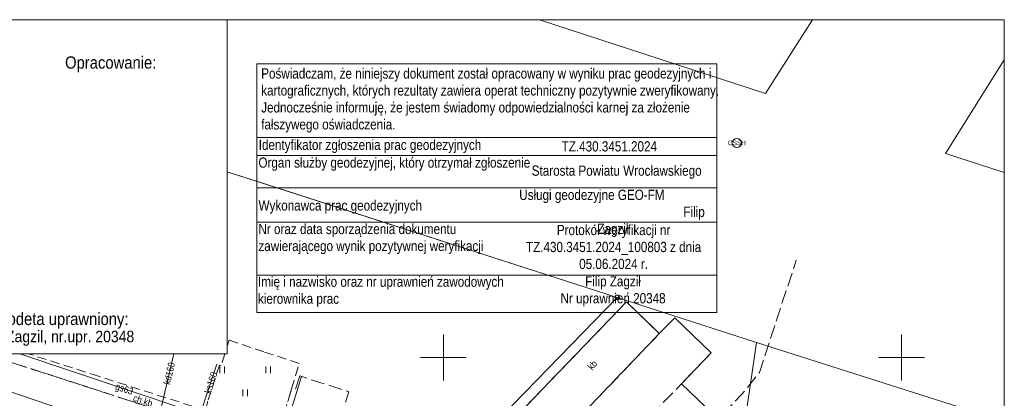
# Model space of a CAD drawing. Extents: x 6439600 to 6443631, y 5654340 to 5654937.
# Tile 53 of 54: x 6440954 to 6441061, y 5654896 to 5654937. Entities that reach past the tile are written whole.
import ezdxf
from ezdxf.enums import TextEntityAlignment as Align

# ---------------------------------------------------------------- set-up
doc = ezdxf.new("R2010")
doc.units = 0
doc.header["$MEASUREMENT"] = 0
for name, pattern in [('1.0_0.5', [1.5, 1, -0.5]), ('1.5_0.5', [2, 1.5, -0.5]), ('219-500', [0]), ('PRZER2-1', [3, 2, -1])]:
    doc.linetypes.add(name, pattern=pattern)
doc.layers.get('0').update_dxf_attribs({"color": 2, "linetype": 'CONTINUOUS', "lineweight": 5})
doc.layers.add('1ramki', color=7, linetype='PRZER2-1', lineweight=18)
doc.layers.add('Warstwa 63', color=7, linetype='CONTINUOUS', lineweight=0)
for name, color, linetype in [('202-punkt graniczny', 7, 'CONTINUOUS'), ('203-punkt graniczny', 7, 'CONTINUOUS'), ('217-kontur klasyfikacyjny', 7, 'CONTINUOUS'), ('218-kontur użytku gruntowego', 7, 'CONTINUOUS'), ('219-działka ewidencyjna', 7, 'CONTINUOUS'), ('chodnik', 7, 'CONTINUOUS'), ('chodnik-Atr17', 7, 'CONTINUOUS'), ('jezdnia', 7, 'CONTINUOUS'), ('krawężnik', 7, 'CONTINUOUS'), ('MAPA PODKŁAD', 7, 'CONTINUOUS'), ('obszar utwardzony', 7, 'CONTINUOUS'), ('obszar utwardzony-Atr17', 7, 'CONTINUOUS'), ('przewód gazowy', 7, 'CONTINUOUS'), ('przewód gazowy-Atr1', 7, 'CONTINUOUS'), ('przewód kanalizacyjny', 7, 'CONTINUOUS'), ('przewód kanalizacyjny-Atr1', 7, 'CONTINUOUS'), ('przewód wodociągowy - ob. projektowany', 7, 'CONTINUOUS'), ('trawnik', 7, 'CONTINUOUS')]:
    doc.layers.add(name, color=color, linetype=linetype)
doc.styles.add('MapaZas', font='geodezja.shx', dxfattribs={"width": 0.9})
doc.styles.add('naarr', font='ARIALN.TTF', dxfattribs={"height": 0.6})
doc.styles.get("Standard").update_dxf_attribs({"font": 'Working1250', "width": 0.75})

# ---------------------------------------------------------------- blocks, each defined once
blk = doc.blocks.new('203')
at = {"linetype": 'Continuous', "lineweight": 0}
h = blk.add_hatch(color=0, dxfattribs=at)
edge = h.paths.add_edge_path()
edge.add_arc((0, 0), 0.045, 0, 360)
blk = doc.blocks.new('202')
at = {"color": 0, "linetype": 'Continuous', "lineweight": 0}
blk.add_circle((0, 0), 0.25, dxfattribs=at)
blk = doc.blocks.new('TU04')
at = {"color": 0, "linetype": 'Continuous', "lineweight": 13}
for p, q in [((0, 0), (0, 0.75)), ((0.5, 0), (0.5, 0.75))]:
    blk.add_line(p, q, dxfattribs=at)

msp = doc.modelspace()

# ---------------------------------------------------------------- linework, layer by layer
at = {"color": 0, "lineweight": 13}
for p, q in [((6441000, 5654897.5), (6441000, 5654902.5)), ((6441000, 5654897.5), (6441000, 5654902.5)), ((6441050, 5654897.5), (6441050, 5654902.5)), ((6441050, 5654897.5), (6441050, 5654902.5)), ((6440997.5, 5654900), (6441002.5, 5654900)), ((6440997.5, 5654900), (6441002.5, 5654900)), ((6441047.5, 5654900), (6441052.5, 5654900)), ((6441047.5, 5654900), (6441052.5, 5654900))]:
    msp.add_line(p, q, dxfattribs=at)
at = {"color": 18, "linetype": 'Continuous', "true_color": 0x000000}
msp.add_lwpolyline([(6440774.19, 5654936.88), (6440976.42, 5654936.88), (6440976.42, 5654900.41), (6440774.19, 5654900.41)], close=True, dxfattribs=at)
at = {"color": 1}
msp.add_circle((6441032.02, 5654923.43), 0.5, dxfattribs=at)
at = {"layer": '1ramki', "color": 0, "linetype": 'Continuous', "lineweight": 13}
msp.add_lwpolyline([(6441061.2, 5654733.68), (6440774.19, 5654733.68), (6440774.19, 5654936.88), (6441061.2, 5654936.88)], close=True, dxfattribs=at)
at = {"layer": '217-kontur klasyfikacyjny', "color": 3, "linetype": 'Continuous', "lineweight": 13, "flags": 128}
for points in [[(6441034.16, 5654901.64), (6441032.73, 5654891.92)], [(6441059.51, 5654893.56), (6441034.16, 5654901.64)]]:
    msp.add_lwpolyline(points, dxfattribs=at)
at = {"layer": '218-kontur użytku gruntowego', "color": 3, "linetype": 'Continuous', "lineweight": 13}
for points in [[(6441035.13, 5654928.81), (6441010.5, 5654936.88)], [(6441040.26, 5654936.88), (6441037.93, 5654933.22)], [(6441054.78, 5654922.29), (6441061.2, 5654932.49)], [(6441061.2, 5654920.2), (6441054.78, 5654922.29)]]:
    msp.add_lwpolyline(points, dxfattribs=at)
at = {"layer": '218-kontur użytku gruntowego', "color": 3, "linetype": 'Continuous', "lineweight": 13, "flags": 128}
for points in [[(6441037.93, 5654933.22), (6441035.13, 5654928.81)], [(6441018.96, 5654906.57), (6440980.62, 5654918.92)], [(6440980.62, 5654918.92), (6441018.96, 5654906.57)], [(6441034.16, 5654901.64), (6441018.96, 5654906.57)], [(6441018.96, 5654906.57), (6441034.16, 5654901.64)], [(6441032.73, 5654891.92), (6441034.16, 5654901.64)], [(6441034.16, 5654901.64), (6441032.73, 5654891.92)], [(6441059.51, 5654893.56), (6441034.16, 5654901.64)], [(6441034.16, 5654901.64), (6441059.51, 5654893.56)]]:
    msp.add_lwpolyline(points, dxfattribs=at)
at = {"layer": '218-kontur użytku gruntowego', "color": 3, "linetype": 'Continuous', "lineweight": 18}
for points in [[(6440976.42, 5654920.27), (6440980.62, 5654918.92)], [(6440980.62, 5654918.92), (6440976.42, 5654920.27)]]:
    msp.add_lwpolyline(points, dxfattribs=at)
at = {"layer": '219-działka ewidencyjna', "color": 3, "linetype": '219-500', "lineweight": 13, "flags": 128}
for points in [[(6441018.96, 5654906.57), (6440976.42, 5654920.26)], [(6440947.07, 5654832.59), (6441018.96, 5654906.57)], [(6441034.16, 5654901.64), (6441018.96, 5654906.57)], [(6441032.73, 5654891.92), (6441034.16, 5654901.64)]]:
    msp.add_lwpolyline(points, dxfattribs=at)
at = {"layer": 'chodnik', "color": 7, "linetype": '1.0_0.5', "lineweight": 13}
msp.add_lwpolyline([(6440949.92, 5654900.41), (6440953.54, 5654899.25), (6440960.21, 5654897.1), (6440973.55, 5654892.76), (6440993.4, 5654886.54), (6440993.79, 5654887.68), (6440981.98, 5654891.68), (6440974.02, 5654894.24), (6440962.38, 5654897.95), (6440954.72, 5654900.41)], dxfattribs=at)
at = {"layer": 'jezdnia', "color": 7, "linetype": '1.5_0.5', "lineweight": 13}
for points in [[(6441021.21, 5654892.21), (6441025.97, 5654897.13), (6441029.22, 5654900.52), (6441025.24, 5654904.35), (6441023.56, 5654902.62), (6441012.5, 5654891.05)], [(6440973.55, 5654892.76), (6440953.54, 5654899.25)]]:
    msp.add_lwpolyline(points, dxfattribs=at)
at = {"layer": 'krawężnik', "color": 7, "linetype": 'Continuous', "lineweight": 13, "flags": 128}
msp.add_lwpolyline([(6441008.88, 5654894.54), (6441019.98, 5654906.08), (6441023.56, 5654902.62), (6441025.24, 5654904.35), (6441029.22, 5654900.52), (6441025.97, 5654897.13), (6441029.56, 5654893.71)], dxfattribs=at)
at = {"layer": 'MAPA PODKŁAD', "color": 1, "lineweight": 13}
msp.add_lwpolyline([(6440979.65, 5654932.07), (6441029.83, 5654932.07), (6441029.83, 5654904.92), (6440979.65, 5654904.92)], close=True, dxfattribs=at)
for points in [[(6440979.65, 5654924.03), (6441029.83, 5654924.03)], [(6440979.65, 5654922.04), (6441029.83, 5654922.04)], [(6440979.65, 5654918.52), (6441029.83, 5654918.52)], [(6440979.65, 5654914.78), (6441029.83, 5654914.78)], [(6440979.65, 5654909.01), (6441029.83, 5654909.01)]]:
    msp.add_lwpolyline(points, dxfattribs=at)
at = {"layer": 'obszar utwardzony', "color": 7, "linetype": '1.5_0.5', "lineweight": 13, "flags": 128}
for points in [[(6441023.56, 5654902.62), (6441019.98, 5654906.08), (6441008.88, 5654894.54), (6441012.5, 5654891.05)], [(6440984.32, 5654897.99), (6440983.83, 5654896.45), (6440983.42, 5654896.58), (6440982.22, 5654892.47), (6440981.98, 5654891.68), (6440993.79, 5654887.68), (6440994.05, 5654888.7), (6440994.37, 5654889.71), (6440995.07, 5654891.57), (6440995.52, 5654892.7), (6440991.55, 5654893.98), (6440989.2, 5654894.73), (6440989.69, 5654896.26)]]:
    msp.add_lwpolyline(points, close=True, dxfattribs=at)
at = {"layer": 'przewód gazowy', "color": 40, "linetype": 'Continuous', "lineweight": 13}
msp.add_lwpolyline([(6440953.8, 5654900.41), (6440971.88, 5654894.32), (6440992.14, 5654887.5), (6440992.74, 5654887.33)], dxfattribs=at)
at = {"layer": 'przewód kanalizacyjny', "color": 34, "linetype": 'Continuous', "lineweight": 13}
msp.add_lwpolyline([(6440970.59, 5654900.41), (6440968.36, 5654890.94)], dxfattribs=at)
at = {"layer": 'przewód kanalizacyjny', "color": 34, "linetype": 'Continuous', "lineweight": 13, "flags": 128}
for points in [[(6440972.47, 5654890.83), (6440975.29, 5654899.26)], [(6440947.42, 5654898.08), (6440968.36, 5654890.94), (6440987.84, 5654884.81)], [(6440981.4, 5654887.85), (6440984.5, 5654897.93)]]:
    msp.add_lwpolyline(points, dxfattribs=at)
at = {"layer": 'przewód wodociągowy - ob. projektowany', "color": 5, "linetype": '1.5_0.5', "lineweight": 13, "flags": 128}
msp.add_lwpolyline([(6440958.71, 5654818.52), (6440998.26, 5654860.81), (6441027.55, 5654890.84), (6441032.57, 5654895.99), (6441034.48, 5654898.38), (6441038.5, 5654910.62)], dxfattribs=at)
at = {"layer": 'trawnik', "color": 7, "linetype": '1.0_0.5', "lineweight": 13}
for points in [[(6440974.3, 5654895.25), (6440974.02, 5654894.24), (6440981.98, 5654891.68), (6440982.22, 5654892.47), (6440983.42, 5654896.58), (6440984.27, 5654899.36), (6440980.42, 5654900.62), (6440976.63, 5654901.89), (6440976.42, 5654901.25)], [(6440976.15, 5654900.41), (6440975.74, 5654899.12), (6440975.56, 5654899.18), (6440974.3, 5654895.25)]]:
    msp.add_lwpolyline(points, dxfattribs=at)

# ---------------------------------------------------------------- block references
at = {"layer": '202-punkt graniczny', "color": 3, "linetype": 'Continuous', "lineweight": 13}
msp.add_blockref('202', (6441018.96, 5654906.57), dxfattribs=at)
at = {"layer": '203-punkt graniczny', "color": 3, "linetype": 'Continuous', "lineweight": 13}
msp.add_blockref('203', (6441034.16, 5654901.64), dxfattribs=at)
at = {"layer": 'trawnik', "color": 7, "linetype": 'Continuous', "lineweight": 13}
for p in [(6440975.62, 5654898.28), (6440980.62, 5654898.28), (6440978.12, 5654895.78)]:
    msp.add_blockref('TU04', p, dxfattribs=at)

# ---------------------------------------------------------------- texts
at = {"color": 1}
msp.add_text('OSSH', height=0.5, dxfattribs=at).set_placement((6441032.02, 5654923.43), align=Align.MIDDLE_CENTER)
at = {"layer": 'chodnik-Atr17', "color": 7, "lineweight": 13, "style": 'MapaZas', "width": 0.9}
msp.add_text('ch.kb', height=0.75, rotation=341.565, dxfattribs=at).set_placement((6440966.07, 5654895.28))
at = {"layer": 'MAPA PODKŁAD', "color": 1, "lineweight": 13, "char_height": 1.1115, "attachment_point": 1, "style": 'naarr'}
for s, insert, width in [('Poświadczam, że niniejszy dokument został opracowany w wyniku prac geodezyjnych i kartograficznych, których rezultaty zawiera operat techniczny pozytywnie zweryfikowany. Jednocześnie informuję, że jestem świadomy odpowiedzialności karnej za złożenie fałszywego oświadczenia.', (6440980.12, 5654931.57), 52.3321), ('TZ.430.3451.2024', (6441012.9, 5654923.61), 20.4958), ('Starosta Powiatu Wrocławskiego', (6441009.64, 5654920.96), 20.4958)]:
    msp.add_mtext(s, dxfattribs=dict(at, insert=insert, width=width))
at = {"layer": 'MAPA PODKŁAD', "color": 1, "lineweight": 13, "char_height": 1.1115, "style": 'naarr'}
for s, width, heights, insert, attachment_point in [('Identyfikator zgłoszenia prac geodezyjnych', 32.9723, [4.61], (6440979.85, 5654923.78), 1), ('Organ służby geodezyjnej, który otrzymał zgłoszenie', 28.5532, [4.61], (6440979.82, 5654921.84), 1), ('Wykonawca prac geodezyjnych', 32.9723, [4.61], (6440979.83, 5654917.16), 1), ('Nr oraz data sporządzenia dokumentu zawierającego wynik pozytywnej weryfikacji', 28.5594, [4.61], (6440979.82, 5654914.59), 1), ('Protokół weryfikacji nr TZ.430.3451.2024_100803{\\fArial Narrow|b1|i0|c238|p34; }z dnia 05.06.2024 r.', 21.4837, [4.86], (6441018.57, 5654914.48), 2), ('Imię i nazwisko oraz nr uprawnień zawodowych kierownika prac', 32.9723, [4.61], (6440979.77, 5654908.84), 1)]:
    msp.add_mtext_dynamic_manual_height_columns(s, width=width, gutter_width=12.5, heights=heights, dxfattribs=dict(at, insert=insert, attachment_point=attachment_point))
at = {"layer": 'MAPA PODKŁAD', "color": 5, "lineweight": 13, "char_height": 1.1115, "width": 21.0404, "attachment_point": 2, "style": 'naarr'}
for s, insert in [('Usługi geodezyjne GEO-FM                                                                 Filip Zagził', (6441018.5, 5654918.32)), ('Filip Zagził\\PNr uprawnień 20348', (6441018.51, 5654908.88))]:
    msp.add_mtext(s, dxfattribs=dict(at, insert=insert))
at = {"layer": 'obszar utwardzony-Atr17', "color": 7, "lineweight": 13, "style": 'MapaZas', "width": 0.9}
msp.add_text('kb', height=0.75, rotation=48.558, dxfattribs=at).set_placement((6441016.23, 5654898.57))
at = {"layer": 'przewód gazowy-Atr1', "color": 40, "lineweight": 13, "style": 'MapaZas', "width": 0.9}
msp.add_text('gs63', height=0.75, rotation=341.379, dxfattribs=at).set_placement((6440965.18, 5654896.58), align=Align.MIDDLE_CENTER)
at = {"layer": 'przewód kanalizacyjny-Atr1', "color": 34, "lineweight": 13, "style": 'MapaZas', "width": 0.9}
for s, rotation, p in [('kd160', 76.759, (6440970.08, 5654898.27)), ('ks160', 71.5, (6440974.62, 5654897.25))]:
    msp.add_text(s, height=0.75, rotation=rotation, dxfattribs=at).set_placement(p, align=Align.MIDDLE_CENTER)
at = {"layer": 'Warstwa 63', "color": 0, "linetype": 'Continuous', "lineweight": 13, "style": 'MapaZas', "width": 0.9}
for s, height, p in [('Opracowanie:', 1.3417, (6440963.7, 5654932.21, -507.85)), ('Geodeta uprawniony:', 1.3417, (6440957.97, 5654904.22, -507.85)), ('Filip Zagzil, nr.upr. 20348', 1.2671, (6440957.66, 5654902.3, -507.85))]:
    msp.add_text(s, height=height, dxfattribs=at).set_placement(p, align=Align.MIDDLE_CENTER)

doc.saveas('drawing.dxf')
